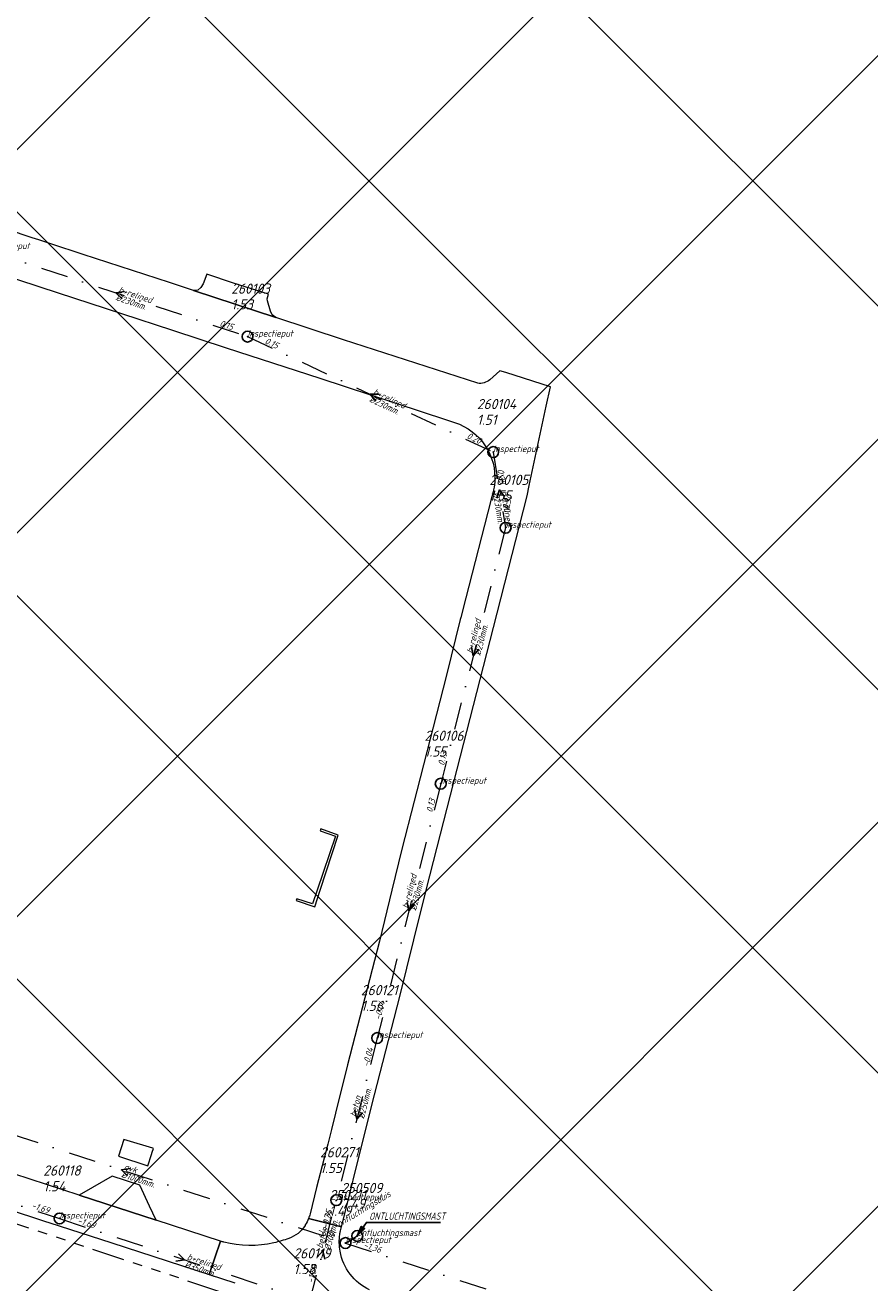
# Model space of a CAD drawing. Extents: x 148869 to 161638, y 453607 to 469810.
# Tile 213 of 256: x 153282 to 153438, y 464428 to 464659. Entities that reach past the tile are written whole.
import ezdxf

# ---------------------------------------------------------------- set-up
doc = ezdxf.new("R2010")
doc.units = 0
doc.header["$PDMODE"] = 32
doc.header["$PDSIZE"] = 2
doc.linetypes.add('RI-GWA', pattern=[18.45, 6, -1.8, 1.75, -1.8, 1.75, -1.8, 1.75, -1.8])
doc.linetypes.add('RI-VWA', pattern=[11, 5, -3, 0, -3])
doc.layers.get('0').update_dxf_attribs({"linetype": 'CONTINUOUS'})
doc.layers.get('DEFPOINTS').update_dxf_attribs({"linetype": 'CONTINUOUS'})
doc.layers.add('2023 hatch', color=90, linetype='CONTINUOUS')
doc.layers.add('B-OI-AANPIJLING', color=1, linetype='CONTINUOUS')
for name, color, linetype, lineweight in [('B-OI-RI-BIJZONDERDERHEDEN-T18', 134, 'CONTINUOUS', 18), ('B-OI-RI-GWA_TRANSPORTLEIDING-G', 10, 'RI-GWA', 18), ('B-OI-RI-STRENGTYPE-T18', 31, 'CONTINUOUS', 18), ('B-OI-RI-STROOMRICHTING-S', 252, 'CONTINUOUS', 25), ('B-OI-RI-VWA-BOB-T18', 34, 'CONTINUOUS', 18), ('B-OI-RI-VWA-DIAMETER-T18', 34, 'CONTINUOUS', 18), ('B-OI-RI-VWA-MATERIAAL-T18', 34, 'CONTINUOUS', 18), ('B-OI-RI-VWA_ONTLUCHTINGSLEIDING-G', 34, 'RI-VWA', 18), ('B-OI-RI-VWA_PUTDEKSELHOOGTE-T25', 34, 'CONTINUOUS', 25), ('B-OI-RI-VWA_PUTNUMMER-T25', 34, 'CONTINUOUS', 25), ('B-OI-RI-VWA_RIOOLPUT-S', 34, 'CONTINUOUS', 25), ('B-OI-RI-VWA_TRANSPORTLEIDING-G', 34, 'RI-VWA', 18), ('B-RO-VH-VERHARDING_ASFALT-GV', 251, 'CONTINUOUS', 18), ('B-RO-VH-VERHARDING_STRAATBAKSTEEN-GV', 251, 'CONTINUOUS', 18)]:
    doc.layers.add(name, color=color, linetype=linetype, lineweight=lineweight)
doc.styles.add('NLCS-ISO-M500-T18_CURSIEF', font='NLCS-ISO.ttf', dxfattribs={"oblique": 15, "height": 0.9})
doc.styles.add('NLCS-ISO-M750-T25_CURSIEF', font='NLCS-ISO.ttf', dxfattribs={"oblique": 15, "height": 1.875})

# ---------------------------------------------------------------- blocks, each defined once
blk = doc.blocks.new('ACMAP_ANN_TEMPLATE_strengtype')
at = {"color": 0, "linetype": 'ByBlock', "style": 'NLCS-ISO-M500-T18_CURSIEF', "oblique": 15}
blk.add_attdef('type', (-0.78, 3.09), '', height=1.2, dxfattribs=at)
blk = doc.blocks.new('ACMAP_ANN_TEMPLATE_vwa-diam')
at = {"color": 0, "linetype": 'ByBlock', "style": 'NLCS-ISO-M500-T18_CURSIEF', "oblique": 15}
blk.add_attdef('vwa-diam', (0.3, -1.3), '', height=1.2, dxfattribs=at)
blk = doc.blocks.new('ACMAP_ANN_TEMPLATE_vwa-materiaal')
at = {"color": 0, "linetype": 'ByBlock', "style": 'NLCS-ISO-M500-T18_CURSIEF', "oblique": 15}
blk.add_attdef('vwa-mat', (0.3, 0.2), '', height=1.2, dxfattribs=at)
blk = doc.blocks.new('ACMAP_ANN_TEMPLATE_vwa-nap-l')
at = {"color": 0, "linetype": 'ByBlock', "style": 'NLCS-ISO-M500-T18_CURSIEF', "oblique": 15}
blk.add_attdef('vwa-nap-l', (3.3, 0.2), '', height=1.2, dxfattribs=at)
blk = doc.blocks.new('ACMAP_ANN_TEMPLATE_vwa-nap-r')
at = {"color": 0, "linetype": 'ByBlock', "style": 'NLCS-ISO-M500-T18_CURSIEF', "oblique": 15}
blk.add_attdef('vwa-nap-r', (-5.6, 0.2), '', height=1.2, dxfattribs=at)
blk = doc.blocks.new('ACMAP_ANN_TEMPLATE_type knoop')
at = {"layer": 'DEFPOINTS', "style": 'NLCS-ISO-M500-T18_CURSIEF', "oblique": 15}
blk.add_attdef('type_knoop', (0, 0), '', height=1.2, dxfattribs=at)
blk = doc.blocks.new('ACMAP_ANN_TEMPLATE_vwa-puth')
at = {"color": 0, "linetype": 'ByBlock', "style": 'NLCS-ISO-M750-T25_CURSIEF', "oblique": 15}
blk.add_attdef('vwa-puth', (-3, 5), '', height=1.88, dxfattribs=at)
blk = doc.blocks.new('ACMAP_ANN_TEMPLATE_vwa-putnr')
at = {"color": 0, "linetype": 'ByBlock', "style": 'NLCS-ISO-M750-T25_CURSIEF', "oblique": 15}
blk.add_attdef('vaw-putnr', (-3, 7.9), '', height=1.88, dxfattribs=at)

msp = doc.modelspace()

# ---------------------------------------------------------------- hatches: boundary and pattern name
at = {"layer": '2023 hatch'}
h = msp.add_hatch(dxfattribs=at)
h.set_pattern_fill('L45L135', color=256, scale=49.98)
h.set_pattern_definition([(45, (0, 0), (-35.341197, 35.341197), []), (135, (0, 0), (-35.341197, -35.341197), [])])
h.paths.add_polyline_path([(155033.65, 463387.49), (154736.21, 463174.82), (154703.82, 463157.03), (154669.13, 463116.73), (154497.36, 463128.81), (154485.96, 463103.35), (154403, 462810.28), (154029.41, 462913.19), (153921.91, 462926.36), (153533.06, 462959.92), (153521.58, 463046.87), (153065.73, 463131.59), (152840.09, 463157.69), (152602.55, 463321.62), (152457.44, 463373.38), (152283.77, 463566.95), (152230.15, 463641.33), (152156.25, 463699.58), (152012.16, 463887.19), (152009.38, 463939.89), (151991.35, 464191.03), (152103.19, 464343.83), (152153.39, 464455.21), (152151.03, 464561.94), (152249.45, 464811.76), (152130.92, 465032.5), (152332.42, 465169.93), (152738.18, 465252.75), (152947.54, 465152.17), (153150.32, 465023.39), (153302.02, 464886.05), (153728.6, 464650.43), (153874.6, 464567.83), (153954.88, 464501.43), (153988.94, 464472.57), (154027.82, 464422.75), (154193.47, 464138.07), (154280.01, 463968.67), (154339.28, 463993.19), (154494.94, 463873.13), (154622.49, 463821.49), (154755.92, 463721.99), (154868.72, 463597.28)])

# ---------------------------------------------------------------- linework, layer by layer
at = {"layer": 'B-OI-AANPIJLING', "color": 251, "flags": 128}
msp.add_lwpolyline([(153343.3, 464436.3), (153344.66, 464437.64), (153344.03, 464438.07), (153343.3, 464436.3), (153344.13, 464438), (153344.24, 464437.93), (153343.3, 464436.3), (153344.45, 464437.79), (153344.56, 464437.71), (153343.3, 464436.3), (153344.98, 464438.81), (153358.63, 464438.81)], dxfattribs=at)
at = {"layer": 'B-OI-RI-GWA_TRANSPORTLEIDING-G', "color": 251}
msp.add_line((153335.3, 464420.27), (153102.7, 464497.64), dxfattribs=at)
at = {"layer": 'B-OI-RI-STROOMRICHTING-S', "color": 251}
for points in [[(153300.4, 464610.34), (153298.82, 464610.11), (153299.95, 464608.98)], [(153347.33, 464591.45), (153345.71, 464591.42), (153346.71, 464590.15)], [(153370.45, 464572.49), (153369.51, 464573.8), (153369.02, 464572.26)], [(153364.33, 464544.8), (153364.67, 464543.23), (153365.71, 464544.45)], [(153352.48, 464497.78), (153352.83, 464496.21), (153353.88, 464497.43)], [(153342.86, 464459.4), (153343.2, 464457.83), (153344.26, 464459.05)], [(153301.42, 464448.72), (153299.83, 464448.48), (153300.98, 464447.35)], [(153310.33, 464433.03), (153311.48, 464431.89), (153309.89, 464431.66)], [(153335.92, 464432.37), (153336.98, 464433.58), (153337.32, 464432)]]:
    msp.add_lwpolyline(points, dxfattribs=at)
at = {"layer": 'B-OI-RI-VWA_ONTLUCHTINGSLEIDING-G', "color": 251}
msp.add_line((153341.13, 464435), (153343.3, 464436.3), dxfattribs=at)
at = {"layer": 'B-OI-RI-VWA_RIOOLPUT-S'}
for p in [(153323.08, 464602.05), (153368.36, 464580.78), (153370.65, 464566.81), (153358.69, 464519.65), (153346.98, 464472.77), (153339.44, 464442.89), (153288.43, 464439.52), (153343.3, 464436.3), (153341.13, 464435)]:
    msp.add_point(p, dxfattribs=at)
at = {"layer": 'B-OI-RI-VWA_TRANSPORTLEIDING-G', "color": 251}
for p, q in [((153274.56, 464618.18), (153323.08, 464602.05)), ((153323.08, 464602.05), (153368.36, 464580.78)), ((153368.36, 464580.78), (153370.65, 464566.81)), ((153370.65, 464566.81), (153358.69, 464519.65)), ((153358.69, 464519.65), (153346.98, 464472.77)), ((153346.98, 464472.77), (153339.44, 464442.89)), ((153258.55, 464461.97), (153341.13, 464435)), ((153242.22, 464454.63), (153288.43, 464439.52)), ((153334.54, 464424.26), (153339.44, 464442.89)), ((153288.43, 464439.52), (153334.54, 464424.26)), ((153341.13, 464435), (153434.65, 464404.39))]:
    msp.add_line(p, q, dxfattribs=at)
at = {"layer": 'B-RO-VH-VERHARDING_ASFALT-GV', "flags": 128}
for points in [[(153365.5, 464593.44), (153340.76, 464601.48), (153328.31, 464605.59), (153313.11, 464610.56), (153308.72, 464611.99), (153292.76, 464617.2), (153286.83, 464619.14), (153284.61, 464619.86), (153283.37, 464620.27), (153278.82, 464621.76), (153233.69, 464636.54), (153231.79, 464637.17), (153226.63, 464638.86), (153222.34, 464640.28), (153209.89, 464644.39)], [(153193.43, 464641.2), (153200.81, 464638.83), (153201, 464638.77), (153202.7, 464638.22), (153221.77, 464632.01), (153222.88, 464631.65), (153239.45, 464626.19), (153239.97, 464626.02), (153247.99, 464623.37), (153249.45, 464622.89), (153257, 464620.4), (153268.2, 464616.71), (153280.84, 464612.54), (153288.18, 464610.12), (153299.83, 464606.3), (153309.27, 464603.22), (153319.16, 464600), (153336.42, 464594.36), (153359.73, 464586.68), (153362.14, 464585.89)], [(153334.31, 464439.53), (153340.4, 464438), (153342.37, 464445.79), (153342.7, 464447.14), (153346.5, 464462.33), (153351.12, 464480.44), (153353.74, 464490.89), (153356.02, 464500), (153358.01, 464507.96), (153368.39, 464548.42), (153374.62, 464572.73), (153375.01, 464574.59), (153378.12, 464589.2), (153378.92, 464592.77), (153370.66, 464595.41), (153369.6, 464595.76), (153367.73, 464594.07)], [(153368.52, 464574.28), (153368.43, 464573.81), (153368.4, 464573.64), (153367.94, 464571.82), (153363.3, 464553.9), (153362.36, 464550.25), (153362.27, 464549.89), (153359.76, 464539.63), (153354.29, 464518.32), (153353.8, 464516.43), (153351.53, 464507.58), (153349.67, 464500), (153347.37, 464490.63), (153341.52, 464467.83), (153339.32, 464458.96), (153338.56, 464455.91), (153337.89, 464453.22), (153335.8, 464445.24), (153334.61, 464440.37)], [(153286.47, 464438.78), (153298.04, 464435.02), (153315.99, 464429.18), (153318.1, 464435.31), (153306.24, 464439.19), (153306.22, 464439.2), (153292.07, 464443.81), (153270.9, 464450.72), (153238.82, 464461.22), (153238.28, 464461.39), (153238.25, 464461.4), (153219.97, 464467.39), (153219.84, 464467.43), (153205.38, 464471.98), (153201.82, 464473.29), (153174.88, 464485.95), (153171.26, 464475.69)], [(153184.6, 464472.08), (153204.75, 464465.49), (153204.76, 464465.49), (153217.82, 464461.22), (153220.81, 464460.25), (153220.99, 464460.19), (153236.38, 464455.16), (153243.95, 464452.68), (153246.86, 464451.73), (153264.71, 464445.89), (153271.12, 464443.8), (153285.84, 464438.98), (153286.47, 464438.78)], [(153340.21, 464437.22), (153340.4, 464438), (153334.31, 464439.53)], [(153333.73, 464438.33), (153333.67, 464438.23)], [(153318.1, 464435.31), (153315.99, 464429.18), (153320.75, 464427.64)], [(153330.68, 464435.86), (153330.66, 464435.85)]]:
    msp.add_lwpolyline(points, dxfattribs=at)
at = {"layer": 'B-RO-VH-VERHARDING_ASFALT-GV'}
for points in [[(153367.73, 464594.07, -0.191301), (153365.5, 464593.44)], [(153362.14, 464585.89, -0.347049), (153368.52, 464574.28)], [(153334.31, 464439.53, -0.033351), (153333.73, 464438.33)], [(153334.61, 464440.37, -0.020692), (153334.31, 464439.53)], [(153333.67, 464438.23, -0.181201), (153330.68, 464435.86)], [(153340.09, 464436.59, -0.01763), (153340.21, 464437.22)], [(153318.72, 464435.15, -0.007967), (153318.1, 464435.31)], [(153327.93, 464435.04, -0.119935), (153318.72, 464435.15)], [(153330.66, 464435.85, -0.031899), (153327.93, 464435.04)], [(153340.14, 464433.49, -0.080648), (153340.09, 464436.59)], [(153345.58, 464426.37, -0.24378), (153340.14, 464433.49)]]:
    msp.add_lwpolyline(points, format="xyb", dxfattribs=at)
at = {"layer": 'B-RO-VH-VERHARDING_ASFALT-GV', "flags": 128}
msp.add_lwpolyline([(153332.04, 464498.1), (153335.46, 464496.96), (153336.46, 464500), (153339.81, 464510.14), (153336.61, 464511.32), (153336.45, 464510.99), (153339.28, 464509.99), (153335.92, 464500), (153335.07, 464497.49), (153332.16, 464498.46)], close=True, dxfattribs=at)
at = {"layer": 'B-RO-VH-VERHARDING_STRAATBAKSTEEN-GV', "flags": 128}
for points in [[(153315.57, 464613.57), (153314.93, 464611.78), (153314.47, 464611.09), (153313.91, 464610.61), (153313.11, 464610.56), (153328.31, 464605.59), (153327.64, 464606.06), (153327.29, 464606.74), (153326.76, 464608.64), (153326.71, 464608.98), (153326.94, 464609.86), (153320.48, 464611.91)], [(153305.75, 464452.4), (153305.61, 464452.45), (153300.87, 464453.91), (153300.26, 464454.1), (153299.28, 464451), (153304.68, 464449.23), (153305.38, 464451.31), (153305.53, 464451.74)], [(153294.48, 464445.21), (153292.07, 464443.81), (153306.22, 464439.2), (153305.03, 464441.77), (153303.22, 464445.67), (153298.15, 464447.33)]]:
    msp.add_lwpolyline(points, close=True, dxfattribs=at)

# ---------------------------------------------------------------- block references
at = {"layer": 'B-OI-RI-STRENGTYPE-T18', "color": 251, "rotation": 30.92491194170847}
msp.add_blockref('ACMAP_ANN_TEMPLATE_strengtype', (153342.21, 464435.65), dxfattribs=at).add_auto_attribs({'type': 'ontluchtingsbuis'})
at = {"layer": 'B-OI-RI-VWA-BOB-T18', "color": 251}
for name, p, rotation, values in [('ACMAP_ANN_TEMPLATE_vwa-nap-r', (153323.08, 464602.05), 341.6111174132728, {'vwa-nap-r': '0.15'}), ('ACMAP_ANN_TEMPLATE_vwa-nap-l', (153323.08, 464602.05), 334.8384991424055, {'vwa-nap-l': '0.15'}), ('ACMAP_ANN_TEMPLATE_vwa-nap-r', (153368.36, 464580.78), 334.8384991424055, {'vwa-nap-r': '0.20'}), ('ACMAP_ANN_TEMPLATE_vwa-nap-l', (153368.36, 464580.78), 279.3092854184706, {'vwa-nap-l': '0.28'}), ('ACMAP_ANN_TEMPLATE_vwa-nap-r', (153370.65, 464566.81), 279.3092854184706, {'vwa-nap-r': '0.30'}), ('ACMAP_ANN_TEMPLATE_vwa-nap-l', (153370.65, 464566.81), 75.76953429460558, {'vwa-nap-l': '0.30'}), ('ACMAP_ANN_TEMPLATE_vwa-nap-l', (153358.69, 464519.65), 75.9752599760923, {'vwa-nap-l': '0.13'}), ('ACMAP_ANN_TEMPLATE_vwa-nap-r', (153358.69, 464519.65), 75.76953429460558, {'vwa-nap-r': '0.13'}), ('ACMAP_ANN_TEMPLATE_vwa-nap-l', (153346.98, 464472.77), 75.83749498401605, {'vwa-nap-l': '-0.04'}), ('ACMAP_ANN_TEMPLATE_vwa-nap-r', (153346.98, 464472.77), 75.9752599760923, {'vwa-nap-r': '-0.04'}), ('ACMAP_ANN_TEMPLATE_vwa-nap-r', (153288.43, 464439.52), 341.893005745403, {'vwa-nap-r': '-1.69'}), ('ACMAP_ANN_TEMPLATE_vwa-nap-l', (153288.43, 464439.52), 341.6881554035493, {'vwa-nap-l': '-1.69'}), ('ACMAP_ANN_TEMPLATE_vwa-nap-r', (153339.44, 464442.89), 75.83749498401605, {'vwa-nap-r': '-0.35'}), ('ACMAP_ANN_TEMPLATE_vwa-nap-r', (153339.44, 464442.89), 75.26400655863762, {'vwa-nap-r': '-1.74'}), ('ACMAP_ANN_TEMPLATE_vwa-nap-r', (153341.13, 464435), 341.9133558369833, {'vwa-nap-r': '-1.36'}), ('ACMAP_ANN_TEMPLATE_vwa-nap-l', (153341.13, 464435), 341.8762280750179, {'vwa-nap-l': '-1.36'}), ('ACMAP_ANN_TEMPLATE_vwa-nap-l', (153334.54, 464424.26), 75.26400655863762, {'vwa-nap-l': '-1.69'})]:
    msp.add_blockref(name, p, dxfattribs=dict(at, rotation=rotation)).add_auto_attribs(values)
at = {"layer": 'B-OI-RI-VWA-DIAMETER-T18', "color": 251}
for p, rotation, values in [((153298.82, 464610.11), 341.6111174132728, {'vwa-diam': '%%c230mm.'}), ((153345.72, 464591.41), 334.8384991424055, {'vwa-diam': '%%c230mm.'}), ((153369.51, 464573.79), 279.3092854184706, {'vwa-diam': '%%c230mm.'}), ((153364.67, 464543.23), 75.76953429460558, {'vwa-diam': '%%c230mm.'}), ((153352.83, 464496.21), 75.9752599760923, {'vwa-diam': '%%c230mm.'}), ((153343.21, 464457.83), 75.83749498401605, {'vwa-diam': '%%c250mm.'}), ((153299.84, 464448.48), 341.9133558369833, {'vwa-diam': '%%c1000mm.'}), ((153336.99, 464433.58), 75.26400655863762, {'vwa-diam': '%%c300mm.'}), ((153311.48, 464431.89), 341.6881554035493, {'vwa-diam': '%%c350mm.'})]:
    msp.add_blockref('ACMAP_ANN_TEMPLATE_vwa-diam', p, dxfattribs=dict(at, rotation=rotation)).add_auto_attribs(values)
at = {"layer": 'B-OI-RI-VWA-MATERIAAL-T18', "color": 251}
for p, rotation, values in [((153298.82, 464610.11), 341.6111174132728, {'vwa-mat': 'b+relined'}), ((153345.72, 464591.41), 334.8384991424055, {'vwa-mat': 'b+relined'}), ((153369.51, 464573.79), 279.3092854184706, {'vwa-mat': 'b+relined'}), ((153364.67, 464543.23), 75.76953429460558, {'vwa-mat': 'b+relined'}), ((153352.83, 464496.21), 75.9752599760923, {'vwa-mat': 'b+relined'}), ((153343.21, 464457.83), 75.83749498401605, {'vwa-mat': 'beton'}), ((153299.84, 464448.48), 341.9133558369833, {'vwa-mat': 'gvk'}), ((153336.99, 464433.58), 75.26400655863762, {'vwa-mat': 'beton'}), ((153311.48, 464431.89), 341.6881554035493, {'vwa-mat': 'b+relined'})]:
    msp.add_blockref('ACMAP_ANN_TEMPLATE_vwa-materiaal', p, dxfattribs=dict(at, rotation=rotation)).add_auto_attribs(values)
at = {"layer": 'B-OI-RI-VWA_PUTDEKSELHOOGTE-T25', "color": 251}
for p, values in [((153323.08, 464602.05), {'vwa-puth': '1.53'}), ((153368.36, 464580.78), {'vwa-puth': '1.51'}), ((153370.65, 464566.81), {'vwa-puth': '1.55'}), ((153358.69, 464519.65), {'vwa-puth': '1.55'}), ((153346.98, 464472.77), {'vwa-puth': '1.56'}), ((153339.44, 464442.89), {'vwa-puth': '1.55'}), ((153288.43, 464439.52), {'vwa-puth': '1.54'}), ((153341.13, 464435), {'vwa-puth': '1.49'}), ((153343.3, 464436.3), {'vwa-puth': '7.49'}), ((153334.54, 464424.26), {'vwa-puth': '1.58'})]:
    msp.add_blockref('ACMAP_ANN_TEMPLATE_vwa-puth', p, dxfattribs=at).add_auto_attribs(values)
at = {"layer": 'B-OI-RI-VWA_PUTNUMMER-T25', "color": 251}
for p, values in [((153323.08, 464602.05), {'vaw-putnr': '260103'}), ((153368.36, 464580.78), {'vaw-putnr': '260104'}), ((153370.65, 464566.81), {'vaw-putnr': '260105'}), ((153358.69, 464519.65), {'vaw-putnr': '260106'}), ((153346.98, 464472.77), {'vaw-putnr': '260121'}), ((153339.44, 464442.89), {'vaw-putnr': '260271'}), ((153288.43, 464439.52), {'vaw-putnr': '260118'}), ((153343.3, 464436.3), {'vaw-putnr': '250509'}), ((153341.13, 464435), {'vaw-putnr': '250211'}), ((153334.54, 464424.26), {'vaw-putnr': '260119'})]:
    msp.add_blockref('ACMAP_ANN_TEMPLATE_vwa-putnr', p, dxfattribs=at).add_auto_attribs(values)
at = {"layer": 'DEFPOINTS'}
for p, values in [((153274.56, 464618.18), {'type_knoop': 'inspectieput'}), ((153323.08, 464602.05), {'type_knoop': 'inspectieput'}), ((153368.36, 464580.78), {'type_knoop': 'inspectieput'}), ((153370.65, 464566.81), {'type_knoop': 'inspectieput'}), ((153358.69, 464519.65), {'type_knoop': 'inspectieput'}), ((153346.98, 464472.77), {'type_knoop': 'inspectieput'}), ((153339.44, 464442.89), {'type_knoop': 'inspectieput'}), ((153288.43, 464439.52), {'type_knoop': 'inspectieput'}), ((153343.3, 464436.3), {'type_knoop': 'ontluchtingsmast'}), ((153341.13, 464435), {'type_knoop': 'inspectieput'})]:
    msp.add_blockref('ACMAP_ANN_TEMPLATE_type knoop', p, dxfattribs=at).add_auto_attribs(values)

# ---------------------------------------------------------------- texts
at = {"layer": 'B-OI-RI-BIJZONDERDERHEDEN-T18', "color": 251, "style": 'NLCS-ISO-M500-T18_CURSIEF', "oblique": 15, "width": 0.8}
msp.add_text('ONTLUCHTINGSMAST', height=1.35, dxfattribs=at).set_placement((153345.49, 464439.27))

doc.saveas('drawing.dxf')
